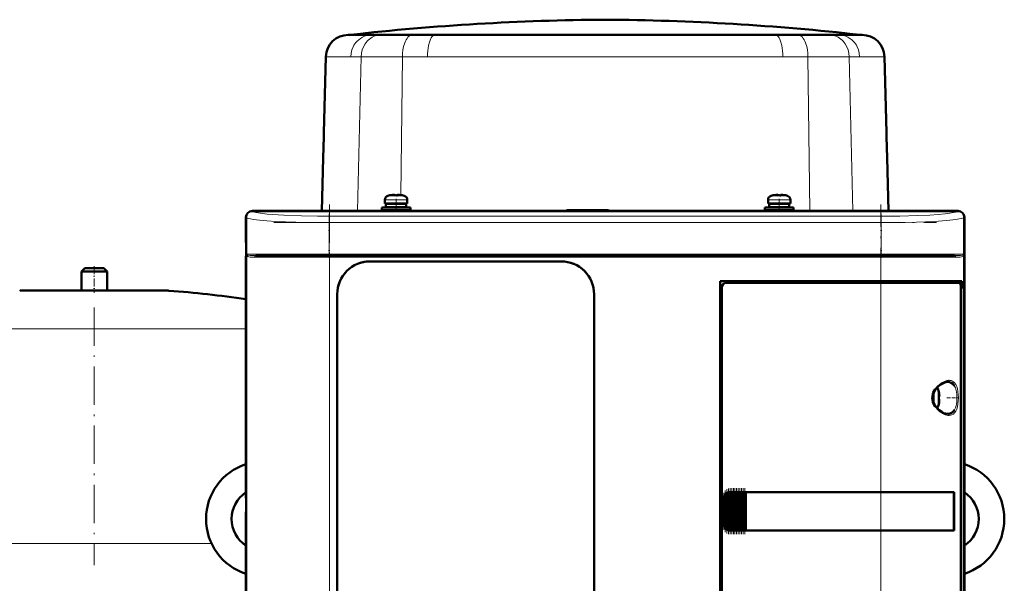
# Model space of a CAD drawing. Extents: x -1358 to 1757, y -1506 to 612.
# Tile 64 of 86: x 113 to 422, y 384 to 560. Entities that reach past the tile are written whole.
import ezdxf

# ---------------------------------------------------------------- set-up
doc = ezdxf.new("R2010")
doc.units = 0
doc.linetypes.add('DASHDOT', pattern=[18.5, 12, -3, 0.5, -3])

msp = doc.modelspace()

# ---------------------------------------------------------------- linework, layer by layer
at = {"color": 7, "lineweight": 50}
for p, q in [((216.87, 555.16), (216.32, 555.16)), ((216.83, 555.16), (216.78, 555.16)), ((296.78, 555.16), (216.83, 555.16)), ((223.71, 555.16), (216.87, 555.16)), ((226.63, 555.16), (223.71, 555.16)), ((228.78, 555.16), (226.63, 555.16)), ((230.55, 555.16), (228.78, 555.16)), ((230.57, 555.16), (230.55, 555.16)), ((236.42, 555.16), (230.57, 555.16)), ((243.45, 555.16), (236.42, 555.16)), ((264.21, 555.16), (243.45, 555.16)), ((268.46, 555.16), (264.21, 555.16)), ((296.78, 555.16), (268.46, 555.16)), ((335.11, 555.16), (296.78, 555.16)), ((312.54, 555.16), (296.78, 555.16)), ((350.12, 555.16), (312.54, 555.16)), ((376.73, 555.16), (335.11, 555.16)), ((357.15, 555.16), (350.12, 555.16)), ((360.83, 555.16), (357.15, 555.16)), ((363.01, 555.16), (360.83, 555.16)), ((363.03, 555.16), (363.01, 555.16)), ((366.93, 555.16), (363.03, 555.16)), ((369.86, 555.16), (366.93, 555.16)), ((374.82, 555.16), (369.86, 555.16)), ((375.44, 555.16), (374.82, 555.16)), ((377.24, 555.16), (375.44, 555.16)), ((376.73, 555.16), (376.78, 555.16)), ((208.7, 524.58), (209.32, 548.34)), ((384.86, 524.58), (384.24, 548.34)), ((208.67, 523.27), (208.7, 524.58)), ((384.9, 523.27), (384.86, 524.58)), ((208.5, 516.68), (208.67, 523.27)), ((385.07, 516.68), (384.9, 523.27)), ((208.06, 500.08), (208.5, 516.68)), ((385.5, 500.08), (385.07, 516.68)), ((227.79, 503.56), (227.79, 502.43)), ((229.37, 504.96), (229.36, 504.97)), ((230.79, 504.96), (230.79, 505.11)), ((231.79, 504.96), (231.79, 505.11)), ((233.22, 504.97), (233.21, 504.96)), ((234.79, 503.56), (234.79, 502.43)), ((347.79, 503.56), (347.79, 502.43)), ((349.37, 504.96), (349.36, 504.97)), ((350.79, 504.96), (350.79, 505.11)), ((351.79, 504.96), (351.79, 505.11)), ((353.22, 504.97), (353.21, 504.96)), ((354.79, 503.56), (354.79, 502.43)), ((186.29, 500.08), (194.14, 500.08)), ((407.27, 500.05), (186.31, 500.05)), ((194.14, 500.08), (194.15, 500.05)), ((194.14, 500.07), (198.44, 500.07)), ((198.44, 500.08), (296.14, 500.08)), ((198.44, 500.05), (198.44, 500.08)), ((226.79, 501.13), (231.29, 501.13)), ((226.79, 501.13), (226.79, 500.33)), ((226.79, 500.33), (231.29, 500.33)), ((231.29, 502.43), (227.79, 502.43)), ((228.14, 502.33), (231.29, 502.33)), ((228.14, 501.23), (228.14, 502.33)), ((228.14, 501.23), (231.29, 501.23)), ((229.29, 502.33), (229.29, 502.43)), ((229.29, 501.13), (229.29, 501.23)), ((229.29, 500.08), (229.29, 500.33)), ((231.29, 502.43), (234.79, 502.43)), ((234.44, 502.33), (231.29, 502.33)), ((234.44, 501.23), (231.29, 501.23)), ((231.29, 501.13), (235.79, 501.13)), ((231.29, 500.33), (235.79, 500.33)), ((233.29, 502.43), (233.29, 502.33)), ((233.29, 501.23), (233.29, 501.13)), ((233.29, 500.33), (233.29, 500.08)), ((234.44, 502.33), (234.44, 501.23)), ((235.79, 501.13), (235.79, 500.33)), ((284.79, 500.33), (284.54, 500.08)), ((297.79, 500.33), (284.79, 500.33)), ((296.14, 500.08), (296.15, 500.05)), ((296.14, 500.07), (300.44, 500.07)), ((297.79, 500.33), (298.05, 500.07)), ((300.44, 500.08), (395.14, 500.08)), ((300.44, 500.05), (300.44, 500.08)), ((346.79, 501.13), (351.29, 501.13)), ((346.79, 501.13), (346.79, 500.33)), ((346.79, 500.33), (351.29, 500.33)), ((351.29, 502.43), (347.79, 502.43)), ((348.14, 502.33), (351.29, 502.33)), ((348.14, 501.23), (348.14, 502.33)), ((348.14, 501.23), (351.29, 501.23)), ((349.29, 502.33), (349.29, 502.43)), ((349.29, 501.13), (349.29, 501.23)), ((349.29, 500.08), (349.29, 500.33)), ((351.29, 502.43), (354.79, 502.43)), ((354.44, 502.33), (351.29, 502.33)), ((354.44, 501.23), (351.29, 501.23)), ((355.79, 501.13), (351.29, 501.13)), ((355.79, 500.33), (351.29, 500.33)), ((353.29, 502.43), (353.29, 502.33)), ((353.29, 501.23), (353.29, 501.13)), ((353.29, 500.33), (353.29, 500.08)), ((354.44, 502.33), (354.44, 501.23)), ((355.79, 501.13), (355.79, 500.33)), ((395.14, 500.08), (395.15, 500.05)), ((395.14, 500.07), (399.44, 500.07)), ((399.44, 500.08), (407.29, 500.08)), ((399.44, 500.05), (399.44, 500.08)), ((184.29, 490.23), (184.29, 498.08)), ((184.32, 498.05), (184.32, 314.1)), ((409.26, 314.1), (409.26, 498.05)), ((409.29, 498.08), (409.29, 490.23)), ((184.32, 490.22), (184.29, 490.23)), ((184.3, 485.93), (184.3, 490.23)), ((409.29, 490.23), (409.26, 490.22)), ((409.29, 490.23), (409.29, 485.93)), ((184.29, 410.23), (184.29, 485.93)), ((184.29, 485.93), (184.32, 485.93)), ((187.38, 486.08), (210.49, 486.08)), ((210.49, 486.08), (383.09, 486.08)), ((223.09, 484.28), (283.09, 484.28)), ((223.09, 484.28), (283.09, 484.28)), ((383.09, 486.08), (406.21, 486.08)), ((409.26, 485.93), (409.29, 485.93)), ((409.29, 485.93), (409.29, 412.23)), ((133.79, 482.13), (132.79, 481.13)), ((132.79, 481.13), (140.79, 481.13)), ((132.79, 481.13), (132.79, 475.13)), ((133.79, 482.13), (139.79, 482.13)), ((140.79, 481.13), (139.79, 482.13)), ((140.79, 475.13), (140.79, 481.13)), ((332.79, 334.08), (332.79, 478.08)), ((332.79, 478.08), (383.09, 478.08)), ((408.5, 478.08), (383.09, 478.08)), ((408.19, 478.08), (408.19, 477.58)), ((408.5, 475.78), (408.5, 478.08)), ((113.79, 475.13), (136.79, 475.13)), ((132.79, 475.13), (113.79, 475.13)), ((136.79, 475.13), (159.79, 475.13)), ((159.79, 475.13), (140.79, 475.13)), ((333.29, 476.08), (333.29, 336.07)), ((383.09, 477.58), (334.79, 477.58)), ((383.09, 477.58), (407.84, 477.58)), ((408.19, 477.58), (407.85, 477.58)), ((408.13, 335.54), (408.13, 476.61)), ((408.13, 475.78), (408.5, 475.78)), ((408.13, 475.74), (408.26, 475.74)), ((408.5, 475.78), (408.26, 475.74)), ((408.26, 475.74), (408.26, 336.41)), ((212.89, 338.08), (212.89, 474.08)), ((293.29, 474.08), (293.29, 338.08)), ((293.29, 474.08), (293.29, 338.08)), ((401.26, 443.5), (401.27, 443.51)), ((401.41, 442.08), (401.26, 442.08)), ((401.41, 441.08), (401.26, 441.08)), ((401.27, 439.65), (401.26, 439.65)), ((184.32, 410.22), (184.29, 410.23)), ((184.3, 405.93), (184.3, 410.23)), ((334.16, 400.98), (334.16, 411.17)), ((334.3, 411.34), (334.46, 411.5)), ((334.67, 400.45), (334.67, 411.7)), ((334.81, 411.78), (334.97, 411.87)), ((335.18, 400.19), (335.18, 411.97)), ((335.32, 412), (335.48, 412.04)), ((335.69, 412.07), (335.83, 412.08)), ((335.69, 400.08), (335.69, 412.07)), ((335.86, 412.08), (335.8, 412.08)), ((335.86, 412.08), (335.83, 412.08)), ((335.86, 412.08), (335.99, 412.08)), ((336.2, 412.08), (335.99, 412.08)), ((336.2, 400.08), (336.2, 412.08)), ((336.34, 412.08), (336.2, 412.08)), ((336.34, 412.08), (336.42, 412.08)), ((336.42, 412.08), (336.5, 412.08)), ((336.71, 412.08), (336.5, 412.08)), ((336.71, 400.08), (336.71, 412.08)), ((336.85, 412.08), (336.71, 412.08)), ((336.85, 412.08), (336.93, 412.08)), ((336.93, 412.08), (337.01, 412.08)), ((337.22, 412.08), (337.01, 412.08)), ((337.22, 400.08), (337.22, 412.08)), ((337.36, 412.08), (337.22, 412.08)), ((337.36, 412.08), (337.44, 412.08)), ((337.44, 412.08), (337.52, 412.08)), ((337.73, 412.08), (337.52, 412.08)), ((337.73, 400.08), (337.73, 412.08)), ((337.87, 412.08), (337.73, 412.08)), ((337.87, 412.08), (337.95, 412.08)), ((337.95, 412.08), (338.03, 412.08)), ((338.24, 412.08), (338.03, 412.08)), ((338.24, 400.08), (338.24, 412.08)), ((338.38, 412.08), (338.24, 412.08)), ((338.38, 412.08), (338.46, 412.08)), ((338.46, 412.08), (338.54, 412.08)), ((338.75, 412.08), (338.54, 412.08)), ((338.75, 400.08), (338.75, 412.08)), ((338.89, 412.08), (338.75, 412.08)), ((338.89, 412.08), (338.97, 412.08)), ((338.97, 412.08), (339.05, 412.08)), ((339.26, 412.08), (339.05, 412.08)), ((339.26, 400.08), (339.26, 412.08)), ((339.4, 412.08), (339.26, 412.08)), ((339.4, 412.08), (339.48, 412.08)), ((339.48, 412.08), (339.56, 412.08)), ((339.77, 412.08), (339.56, 412.08)), ((339.77, 400.08), (339.77, 412.08)), ((339.91, 412.08), (339.77, 412.08)), ((339.91, 412.08), (339.99, 412.08)), ((339.99, 412.08), (340.07, 412.08)), ((340.28, 412.08), (340.07, 412.08)), ((340.28, 400.08), (340.28, 412.08)), ((340.42, 412.08), (340.28, 412.08)), ((340.42, 412.08), (340.49, 412.08)), ((340.49, 412.08), (340.58, 412.08)), ((340.75, 412.08), (340.58, 412.08)), ((340.75, 412.08), (340.75, 400.08)), ((340.79, 412.08), (340.75, 412.08)), ((340.79, 412.08), (383.09, 412.08)), ((340.82, 412.05), (340.79, 412.08)), ((340.82, 412.05), (383.09, 412.05)), ((340.82, 400.1), (340.82, 412.05)), ((340.82, 412.05), (383.09, 412.05)), ((406.08, 412.08), (383.09, 412.08)), ((385.06, 412.05), (383.09, 412.05)), ((385.03, 412.05), (383.09, 412.05)), ((389.46, 412.05), (385.03, 412.05)), ((392.15, 412.05), (389.46, 412.05)), ((399.74, 412.04), (392.81, 412.05)), ((406.08, 412.08), (405.76, 412.02)), ((406.01, 400.13), (406.01, 412.02)), ((406.08, 412.08), (406.08, 400.08)), ((409.29, 412.23), (409.26, 412.22)), ((409.29, 412.23), (409.29, 407.93)), ((333.79, 402.08), (333.79, 410.08)), ((409.26, 407.93), (409.29, 407.93)), ((409.29, 407.93), (409.29, 326.23)), ((184.29, 326.23), (184.29, 405.93)), ((184.29, 405.93), (184.32, 405.93)), ((334.46, 400.65), (334.3, 400.81)), ((334.97, 400.29), (334.81, 400.37)), ((335.48, 400.11), (335.32, 400.15)), ((335.83, 400.08), (335.69, 400.08)), ((335.86, 400.08), (335.8, 400.08)), ((335.83, 400.08), (335.86, 400.08)), ((335.86, 400.08), (335.99, 400.08)), ((336.2, 400.08), (335.99, 400.08)), ((336.34, 400.08), (336.2, 400.08)), ((336.34, 400.08), (336.42, 400.08)), ((336.42, 400.08), (336.5, 400.08)), ((336.71, 400.08), (336.5, 400.08)), ((336.85, 400.08), (336.71, 400.08)), ((336.85, 400.08), (336.93, 400.08)), ((336.93, 400.08), (337.01, 400.08)), ((337.22, 400.08), (337.01, 400.08)), ((337.36, 400.08), (337.22, 400.08)), ((337.36, 400.08), (337.44, 400.08)), ((337.44, 400.08), (337.52, 400.08)), ((337.73, 400.08), (337.52, 400.08)), ((337.87, 400.08), (337.73, 400.08)), ((337.87, 400.08), (337.95, 400.08)), ((337.95, 400.08), (338.03, 400.08)), ((338.24, 400.08), (338.03, 400.08)), ((338.38, 400.08), (338.24, 400.08)), ((338.38, 400.08), (338.46, 400.08)), ((338.46, 400.08), (338.54, 400.08)), ((338.75, 400.08), (338.54, 400.08)), ((338.89, 400.08), (338.75, 400.08)), ((338.89, 400.08), (338.97, 400.08)), ((338.97, 400.08), (339.05, 400.08)), ((339.26, 400.08), (339.05, 400.08)), ((339.4, 400.08), (339.26, 400.08)), ((339.4, 400.08), (339.48, 400.08)), ((339.48, 400.08), (339.56, 400.08)), ((339.77, 400.08), (339.56, 400.08)), ((339.91, 400.08), (339.77, 400.08)), ((339.91, 400.08), (339.99, 400.08)), ((339.99, 400.08), (340.07, 400.08)), ((340.28, 400.08), (340.07, 400.08)), ((340.42, 400.08), (340.28, 400.08)), ((340.42, 400.08), (340.49, 400.08)), ((340.49, 400.08), (340.58, 400.08)), ((340.75, 400.08), (340.58, 400.08)), ((340.75, 400.08), (340.79, 400.08)), ((340.79, 400.08), (340.82, 400.1)), ((383.09, 400.08), (340.79, 400.08)), ((340.82, 400.1), (383.09, 400.1)), ((383.09, 400.1), (385.06, 400.1)), ((406.08, 400.08), (383.09, 400.08)), ((385.03, 400.1), (388.82, 400.1)), ((389.46, 400.1), (392.15, 400.1)), ((392.15, 400.1), (392.32, 400.1)), ((406.08, 400.08), (405.76, 400.13))]:
    msp.add_line(p, q, dxfattribs=at)
at = {"color": 7, "linetype": 'DASHDOT', "lineweight": 18, "ltscale": 0.000109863}
msp.add_line((296.78, 555.16), (296.78, 555.16), dxfattribs=at)
at = {"color": 7, "lineweight": 18}
for p, q in [((209.88, 548.34), (209.32, 548.34)), ((217.1, 548.34), (209.88, 548.34)), ((220.37, 548.34), (217.1, 548.34)), ((219.24, 500.08), (220.37, 548.34)), ((225.6, 548.34), (220.37, 548.34)), ((225.66, 548.34), (225.6, 548.34)), ((233.28, 548.34), (225.66, 548.34)), ((233.28, 548.34), (232.77, 505.04)), ((241.15, 548.34), (233.28, 548.34)), ((296.78, 548.34), (241.15, 548.34)), ((313.03, 548.34), (296.78, 548.34)), ((352.42, 548.34), (313.03, 548.34)), ((360.28, 548.34), (352.42, 548.34)), ((367.96, 548.34), (360.28, 548.34)), ((360.28, 548.34), (360.85, 500.08)), ((368.01, 548.34), (367.96, 548.34)), ((373.19, 548.34), (368.01, 548.34)), ((376.47, 548.34), (373.19, 548.34)), ((373.19, 548.34), (374.32, 500.08)), ((384.24, 548.34), (376.47, 548.34)), ((227.79, 503.56), (231.26, 503.56)), ((228.72, 504.8), (231.27, 504.8)), ((231.26, 503.56), (231.29, 503.56)), ((231.27, 504.8), (231.29, 504.8)), ((231.29, 504.8), (233.86, 504.8)), ((231.29, 503.56), (234.79, 503.56)), ((347.79, 503.56), (351.26, 503.56)), ((348.72, 504.8), (351.27, 504.8)), ((351.26, 503.56), (351.29, 503.56)), ((351.27, 504.8), (351.29, 504.8)), ((351.29, 504.8), (353.86, 504.8)), ((351.29, 503.56), (354.79, 503.56)), ((186.31, 500.05), (186.38, 499.98)), ((407.2, 499.98), (407.27, 500.05)), ((184.38, 497.99), (184.32, 498.05)), ((184.38, 486.58), (184.38, 497.99)), ((210.32, 498.42), (383.26, 498.42)), ((210.32, 498.42), (210.32, 496.43)), ((383.26, 498.42), (383.26, 496.43)), ((409.26, 498.05), (409.2, 497.99)), ((409.2, 497.99), (409.2, 486.58)), ((210.32, 496.43), (210.32, 486.58)), ((383.26, 496.43), (210.32, 496.43)), ((383.26, 496.43), (383.26, 486.58)), ((210.32, 486.58), (184.38, 486.58)), ((184.56, 486.1), (184.56, 326.06)), ((186.92, 485.58), (210.49, 485.58)), ((210.32, 486.58), (383.26, 486.58)), ((210.32, 486.08), (210.32, 486.58)), ((210.49, 485.58), (210.49, 486.08)), ((383.09, 485.58), (210.49, 485.58)), ((210.49, 485.58), (210.49, 326.58)), ((383.09, 486.08), (383.09, 485.58)), ((383.09, 478.08), (383.09, 485.58)), ((383.09, 485.58), (406.66, 485.58)), ((400.98, 486.58), (383.26, 486.58)), ((383.26, 486.08), (383.26, 486.58)), ((409.2, 486.58), (400.98, 486.58)), ((409.02, 326.06), (409.02, 486.1)), ((383.09, 478.08), (383.09, 477.58)), ((136.79, 475.11), (113.43, 475.11)), ((160.16, 475.11), (136.79, 475.11)), ((383.09, 412.08), (383.09, 477.58)), ((136.79, 463.17), (89.29, 463.17)), ((184.29, 463.17), (136.79, 463.17)), ((401.11, 444.15), (401.11, 441.6)), ((404.06, 446.58), (404.1, 446.58)), ((406.15, 445.35), (406.19, 445.27)), ((399.86, 443.44), (399.86, 441.61)), ((399.86, 441.61), (399.86, 441.58)), ((399.86, 441.58), (399.86, 439.71)), ((401.11, 441.6), (401.11, 441.58)), ((401.11, 441.58), (401.11, 439.01)), ((406.19, 437.88), (406.15, 437.82)), ((404.11, 436.58), (404.06, 436.58)), ((334.01, 401.28), (334.01, 410.87)), ((334.3, 411.34), (334.3, 400.81)), ((334.46, 400.65), (334.46, 411.5)), ((334.81, 400.37), (334.81, 411.78)), ((334.97, 411.87), (334.97, 400.29)), ((335.32, 400.15), (335.32, 412)), ((335.48, 412.04), (335.48, 400.11)), ((335.83, 412.08), (335.83, 400.08)), ((335.99, 400.08), (335.99, 412.08)), ((336.34, 412.08), (336.34, 400.08)), ((336.5, 412.08), (336.5, 400.08)), ((336.85, 412.08), (336.85, 400.08)), ((337.01, 412.08), (337.01, 400.08)), ((337.36, 412.08), (337.36, 400.08)), ((337.52, 412.08), (337.52, 400.08)), ((337.87, 412.08), (337.87, 400.08)), ((338.03, 400.08), (338.03, 412.08)), ((338.38, 412.08), (338.38, 400.08)), ((338.54, 412.08), (338.54, 400.08)), ((338.89, 412.08), (338.89, 400.08)), ((339.05, 412.08), (339.05, 400.08)), ((339.4, 412.08), (339.4, 400.08)), ((339.56, 400.08), (339.56, 412.08)), ((339.91, 412.08), (339.91, 400.08)), ((340.07, 412.08), (340.07, 400.08)), ((340.42, 400.08), (340.42, 412.08)), ((340.58, 412.08), (340.58, 400.08)), ((383.09, 412.05), (383.09, 412.08)), ((383.09, 412.05), (383.09, 400.1)), ((333.84, 410.08), (333.79, 410.08)), ((333.84, 410.08), (333.84, 402.08)), ((333.84, 402.08), (333.79, 402.08)), ((383.09, 400.08), (383.09, 400.1)), ((383.09, 334.58), (383.09, 400.08)), ((136.79, 395.97), (100.05, 395.97)), ((173.52, 395.97), (136.79, 395.97)), ((184.29, 395.97), (183.41, 395.97))]:
    msp.add_line(p, q, dxfattribs=at)
at = {"color": 7, "linetype": 'DASHDOT', "lineweight": 18, "ltscale": 0.000782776}
for p, q in [((230.29, 505.1), (230.29, 505.14)), ((350.29, 505.1), (350.29, 505.14))]:
    msp.add_line(p, q, dxfattribs=at)
at = {"color": 7, "linetype": 'DASHDOT', "lineweight": 18, "ltscale": 0.104372}
for p, q in [((231.29, 503.9), (231.29, 499.73)), ((351.29, 503.9), (351.29, 499.73))]:
    msp.add_line(p, q, dxfattribs=at)
at = {"color": 7, "linetype": 'DASHDOT', "lineweight": 18, "ltscale": 0.000926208}
for p, q in [((232.29, 505.1), (232.29, 505.14)), ((352.29, 505.1), (352.29, 505.14))]:
    msp.add_line(p, q, dxfattribs=at)
at = {"color": 7, "linetype": 'DASHDOT', "lineweight": 18}
for p, q in [((210.49, 502.1), (210.49, 310.05)), ((383.09, 310.05), (383.09, 502.1)), ((193.03, 496.43), (400.56, 496.43)), ((400.56, 486.58), (193.02, 486.58)), ((193.23, 485.58), (400.35, 485.58)), ((136.79, 469.89), (136.79, 389.25))]:
    msp.add_line(p, q, dxfattribs=at)
at = {"color": 7, "linetype": 'DASHDOT', "lineweight": 18, "ltscale": 0.342406}
for p, q in [((210.32, 499.13), (210.32, 485.43)), ((383.26, 499.13), (383.26, 485.43))]:
    msp.add_line(p, q, dxfattribs=at)
at = {"color": 7, "linetype": 'DASHDOT', "lineweight": 18, "ltscale": 0.210416}
msp.add_line((136.79, 482.83), (136.79, 474.41), dxfattribs=at)
at = {"color": 7, "linetype": 'DASHDOT', "lineweight": 18, "ltscale": 0.000941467}
msp.add_line((401.41, 442.58), (401.45, 442.58), dxfattribs=at)
at = {"color": 7, "linetype": 'DASHDOT', "lineweight": 18, "ltscale": 0.08656}
msp.add_line((403.78, 441.58), (407.24, 441.58), dxfattribs=at)
at = {"color": 7, "linetype": 'DASHDOT', "lineweight": 18, "ltscale": 0.000793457}
msp.add_line((401.41, 440.58), (401.44, 440.58), dxfattribs=at)
at = {"color": 7, "linetype": 'DASHDOT', "lineweight": 18, "ltscale": 0.357764}
msp.add_line((335.4, 398.92), (335.4, 413.23), dxfattribs=at)
at = {"color": 7, "linetype": 'DASHDOT', "lineweight": 18, "ltscale": 0.360001}
for p, q in [((335.91, 398.88), (335.91, 413.28)), ((336.42, 398.88), (336.42, 413.28)), ((336.93, 398.88), (336.93, 413.28)), ((337.44, 398.88), (337.44, 413.28)), ((337.96, 398.88), (337.96, 413.28)), ((338.47, 398.88), (338.47, 413.28)), ((338.98, 398.88), (338.98, 413.28)), ((339.49, 398.88), (339.49, 413.28)), ((340, 398.88), (340, 413.28)), ((340.5, 398.88), (340.5, 413.28))]:
    msp.add_line(p, q, dxfattribs=at)
at = {"color": 7, "linetype": 'DASHDOT', "lineweight": 18, "ltscale": 0.287631}
msp.add_line((333.94, 400.32), (333.94, 411.83), dxfattribs=at)
at = {"color": 7, "linetype": 'DASHDOT', "lineweight": 18, "ltscale": 0.325662}
msp.add_line((334.38, 399.56), (334.38, 412.59), dxfattribs=at)
at = {"color": 7, "linetype": 'DASHDOT', "lineweight": 18, "ltscale": 0.347391}
msp.add_line((334.89, 399.13), (334.89, 413.02), dxfattribs=at)
at = {"color": 7, "lineweight": 18}
for points in [[(223.71, 555.16), (222.94, 555.11), (222.18, 554.97), (221.45, 554.74), (220.74, 554.42), (220.15, 554.06), (219.59, 553.64), (219.08, 553.16), (218.73, 552.76), (218.41, 552.35), (218.12, 551.9), (217.86, 551.43), (217.46, 550.45), (217.2, 549.41), (217.1, 548.34)], [(226.63, 555.16), (225.9, 555.11), (225.19, 554.97), (224.49, 554.74), (223.83, 554.42), (223.4, 554.16), (223, 553.86), (222.61, 553.52), (222.25, 553.15), (221.61, 552.34), (221.1, 551.44), (220.72, 550.45), (220.47, 549.41), (220.37, 548.34)], [(236.42, 555.16), (236.17, 555.14), (235.93, 555.07), (235.69, 554.97), (235.46, 554.82), (235.02, 554.43), (234.74, 554.07), (234.48, 553.66), (234.23, 553.17), (234.01, 552.63), (233.67, 551.51), (233.46, 550.49), (233.34, 549.42), (233.28, 548.34)], [(243.45, 555.16), (243.13, 555.09), (242.82, 554.89), (242.53, 554.58), (242.31, 554.24), (242.1, 553.84), (241.75, 552.9), (241.49, 551.83), (241.35, 551.02), (241.24, 550.17), (241.17, 549.26), (241.15, 548.34)], [(350.12, 555.16), (350.44, 555.09), (350.75, 554.89), (351.04, 554.58), (351.26, 554.24), (351.46, 553.84), (351.81, 552.9), (352.08, 551.83), (352.22, 551.02), (352.32, 550.17), (352.39, 549.26), (352.42, 548.34)], [(357.15, 555.16), (357.4, 555.14), (357.64, 555.07), (357.88, 554.97), (358.11, 554.82), (358.55, 554.43), (358.83, 554.07), (359.09, 553.66), (359.34, 553.17), (359.56, 552.63), (359.9, 551.51), (360.1, 550.49), (360.23, 549.42), (360.28, 548.34)], [(366.93, 555.16), (367.66, 555.11), (368.38, 554.97), (369.07, 554.74), (369.74, 554.42), (370.16, 554.16), (370.57, 553.86), (370.96, 553.52), (371.32, 553.15), (371.95, 552.34), (372.46, 551.44), (372.85, 550.45), (373.09, 549.41), (373.19, 548.34)], [(369.86, 555.16), (370.63, 555.11), (371.38, 554.97), (372.12, 554.74), (372.82, 554.42), (373.42, 554.06), (373.98, 553.64), (374.49, 553.16), (374.84, 552.76), (375.16, 552.35), (375.45, 551.9), (375.7, 551.43), (376.11, 550.45), (376.36, 549.41), (376.47, 548.34)], [(210.32, 498.42), (206.66, 498.44), (201.66, 498.54), (196.2, 498.75), (192.56, 498.97), (190.92, 499.11), (188.87, 499.35), (188.15, 499.46), (187.33, 499.62), (186.91, 499.73), (186.52, 499.89), (186.38, 499.98)], [(383.26, 498.42), (389.04, 498.47), (394.55, 498.62), (398.49, 498.8), (401.09, 498.98), (403.27, 499.18), (404.77, 499.36), (405.91, 499.55), (406.58, 499.71), (407.02, 499.87), (407.2, 499.98)], [(210.32, 496.43), (203.29, 496.49), (199.9, 496.57), (196.64, 496.68), (193.6, 496.82), (190.83, 497), (188.56, 497.19), (186.7, 497.41), (185.72, 497.56), (184.99, 497.73), (184.51, 497.9), (184.38, 497.99)], [(409.2, 497.99), (409.02, 497.88), (408.72, 497.77), (408.3, 497.66), (407.16, 497.45), (405.64, 497.25), (403.78, 497.08), (399.78, 496.81), (394.29, 496.59), (390.71, 496.5), (383.26, 496.43)], [(187.38, 486.08), (186.37, 486.09), (185.57, 486.13), (184.96, 486.21), (184.74, 486.27), (184.62, 486.34)], [(185.17, 485.7), (184.86, 485.8), (184.74, 485.87)], [(186.92, 485.58), (186.02, 485.6), (185.64, 485.63), (185.17, 485.7)], [(408.96, 486.34), (408.68, 486.22), (408.06, 486.13), (407.43, 486.1), (406.21, 486.08)], [(408.41, 485.7), (407.94, 485.63), (407.56, 485.6), (406.66, 485.58)], [(408.85, 485.87), (408.73, 485.8), (408.41, 485.7)], [(400.13, 444.34), (400.57, 444.91), (401.08, 445.45), (401.36, 445.7), (402.14, 446.28), (402.48, 446.48), (403.03, 446.75)], [(404.48, 447.08), (404.8, 447.06), (405.11, 446.99), (405.51, 446.84), (405.88, 446.6), (406.22, 446.27), (406.57, 445.78)], [(406.19, 445.27), (406.45, 444.72), (406.7, 443.89), (406.78, 443.51), (406.9, 442.59), (406.95, 441.58)], [(406.57, 445.78), (406.87, 445.14), (407.1, 444.39), (407.27, 443.53), (407.38, 442.58), (407.41, 441.62), (407.38, 440.63), (407.28, 439.68), (407.11, 438.8), (406.87, 438.02), (406.57, 437.37)], [(406.95, 441.58), (406.88, 440.36), (406.77, 439.59), (406.69, 439.22), (406.47, 438.48), (406.19, 437.88)], [(406.57, 437.37), (406.23, 436.89), (405.84, 436.52), (405.4, 436.26), (404.95, 436.12), (404.48, 436.08)]]:
    msp.add_lwpolyline(points, dxfattribs=at)
at = {"color": 7, "lineweight": 50}
for points in [[(230.79, 505.11), (230.79, 505.11), (230.79, 505.11), (230.78, 505.12), (230.76, 505.12), (230.71, 505.13), (230.57, 505.13), (230.29, 505.11)], [(230.79, 505.11), (230.79, 505.11), (230.79, 505.11), (230.78, 505.12), (230.74, 505.13)], [(231.79, 505.11), (231.79, 505.11), (231.79, 505.11), (231.8, 505.12), (231.82, 505.12), (231.88, 505.13), (232.29, 505.11)], [(350.79, 505.11), (350.79, 505.11), (350.79, 505.11), (350.78, 505.12), (350.76, 505.12), (350.71, 505.13), (350.57, 505.13), (350.29, 505.11)], [(350.79, 505.11), (350.79, 505.11), (350.79, 505.11), (350.78, 505.12), (350.74, 505.13)], [(351.79, 505.11), (351.79, 505.11), (351.79, 505.11), (351.8, 505.12), (351.82, 505.12), (351.88, 505.13), (352.29, 505.11)], [(408.13, 476.61), (408.1, 477.05), (408.01, 477.4), (407.93, 477.54), (407.88, 477.57), (407.84, 477.58)], [(400.13, 438.81), (399.71, 439.52), (399.42, 440.26), (399.25, 441.02), (399.22, 441.59), (399.25, 442.15), (399.37, 442.72), (399.55, 443.27), (399.81, 443.82), (400.13, 444.34)], [(400.39, 438.85), (399.94, 439.55), (399.65, 440.22), (399.46, 440.96), (399.41, 441.7), (399.5, 442.43), (399.75, 443.2), (400.16, 443.96), (400.39, 444.3)], [(400.39, 444.3), (400.99, 444.99), (401.73, 445.64), (402.49, 446.12), (403.19, 446.42), (403.77, 446.56), (404.06, 446.58)], [(404.1, 446.58), (404.66, 446.51), (405.18, 446.31), (405.64, 445.98), (405.91, 445.69), (406.15, 445.35)], [(401.41, 442.58), (401.44, 442.25), (401.43, 442.13), (401.42, 442.09), (401.42, 442.08), (401.42, 442.08), (401.42, 442.08), (401.41, 442.08)], [(401.43, 442.29), (401.43, 442.11), (401.42, 442.09), (401.42, 442.08), (401.42, 442.08), (401.42, 442.08), (401.41, 442.08)], [(401.43, 440.86), (401.43, 441.01), (401.43, 441.06), (401.42, 441.07), (401.42, 441.07), (401.41, 441.08), (401.41, 441.08)], [(401.41, 440.58), (401.43, 440.77), (401.43, 441.01), (401.42, 441.06), (401.42, 441.07), (401.42, 441.08), (401.41, 441.08), (401.41, 441.08)], [(404.06, 436.58), (403.51, 436.64), (402.88, 436.84), (402.18, 437.21), (401.43, 437.75), (400.72, 438.45), (400.39, 438.85)], [(406.15, 437.82), (405.83, 437.37), (405.46, 437.02), (405.04, 436.78), (404.71, 436.66), (404.11, 436.58)], [(406.01, 412.02), (395.32, 412.05), (385.06, 412.05)], [(385.06, 400.1), (403.42, 400.12), (406.01, 400.13)]]:
    msp.add_lwpolyline(points, dxfattribs=at)
for centre, radius, start, end in [((301.58, -195.49), 755.42, 90.36381, 96.44138), ((291.99, -195.49), 755.42, 83.55862, 89.63619), ((216.32, 548.16), 7, 89.9987, 178.5013), ((377.24, 548.16), 7, 1.4987, 90.0013), ((229.09, 503.56), 1.3, 106.6015, 180), ((231.29, 496.18), 9, 102.3778, 106.6015), ((231.29, 496.18), 8.99, 96.3897, 102.3492), ((231.29, 496.18), 8.99, 96.3893, 102.3497), ((230.73, 501.33), 3.8, 92.2845, 96.5812), ((231.29, 495.07), 9.9, 89.9998, 92.8943), ((231.29, 495.07), 9.9, 89.9998, 92.8943), ((231.29, 495.06), 9.9, 87.106, 89.9999), ((231.29, 495.06), 9.9, 87.106, 89.9999), ((231.83, 501.09), 4.04, 83.5188, 86.8258), ((231.29, 496.18), 8.99, 77.6503, 83.6107), ((231.29, 496.18), 8.99, 77.6503, 83.6107), ((231.29, 496.18), 9, 73.3984, 77.6222), ((233.49, 503.56), 1.3, 0, 73.3984), ((349.09, 503.56), 1.3, 106.6015, 180), ((351.29, 496.18), 9, 102.3778, 106.6015), ((351.29, 496.18), 8.99, 96.3897, 102.3492), ((351.29, 496.18), 8.99, 96.3893, 102.3497), ((350.73, 501.33), 3.8, 92.2845, 96.5812), ((351.29, 495.07), 9.9, 89.9998, 92.8943), ((351.29, 495.07), 9.9, 89.9998, 92.8943), ((351.29, 495.06), 9.9, 87.106, 89.9999), ((351.29, 495.06), 9.9, 87.106, 89.9999), ((351.83, 501.09), 4.04, 83.5188, 86.8258), ((351.29, 496.18), 8.99, 77.6503, 83.6107), ((351.29, 496.18), 8.99, 77.6503, 83.6107), ((351.29, 496.18), 9, 73.3984, 77.6222), ((353.49, 503.56), 1.3, 0, 73.3984), ((407.29, 498.08), 2, 0.0019, 89.9981), ((223.09, 474.08), 10.2, 89.9994, 180.0006), ((223.09, 474.08), 10.2, 89.9964, 110.6188), ((283.09, 474.08), 10.2, 359.9994, 90.0006), ((283.09, 474.07), 10.2, 68.5862, 90.0017), ((223.1, 474.07), 10.21, 127.3888, 142.5021), ((283.08, 474.07), 10.21, 37.3869, 52.5006), ((283.41, 474.39), 9.75, 45.271, 47.7995), ((283.4, 474.39), 9.76, 42.0196, 44.7187), ((113.79, 470.13), 5, 90, 94.1872), ((159.79, 470.13), 5, 85.8128, 90), ((136.79, 155.93), 320.04, 81.464, 85.8125), ((223.1, 474.07), 10.21, 158.5914, 179.9845), ((223.09, 474.08), 10.2, 158.5851, 180.0015), ((283.09, 474.08), 10.2, 359.9966, 20.6205), ((406.58, 484.34), 6.95, 281.3026, 283.4013), ((399.86, 443.78), 1.3, 16.6015, 47.3449), ((392.48, 441.58), 9, 12.3778, 16.6016), ((392.48, 441.58), 8.99, 6.3893, 12.3497), ((392.48, 441.58), 8.99, 6.3893, 12.3497), ((391.37, 441.58), 9.9, 357.106, 2.8938), ((391.37, 441.58), 9.9, 357.1058, 2.8956), ((399.86, 439.38), 1.3, 312.6467, 343.3985), ((392.48, 441.58), 9, 343.3984, 347.6222), ((392.48, 441.58), 8.99, 347.6508, 353.6103), ((392.48, 441.58), 8.99, 347.6503, 353.6107), ((189.78, 403.68), 18, 107.7639, 252.2361), ((403.78, 403.68), 18, 287.8193, 72.1807), ((189.78, 403.68), 10, 123.3094, 236.6898), ((335.95, 410.03), 2.11, 167.8165, 178.6973), ((336.23, 409.96), 2.4, 157.7792, 167.7124), ((335.93, 410.11), 2.06, 148.9704, 158.2673), ((335.79, 409.95), 2.04, 136.9534, 143.1617), ((335.83, 410.21), 1.89, 127.9225, 136.7729), ((335.92, 409.71), 2.35, 118.0492, 122.0459), ((335.81, 410.31), 1.77, 110.7187, 118.3943), ((335.92, 409.53), 2.55, 103.6061, 106.9099), ((335.83, 410.36), 1.71, 94.6829, 101.9834), ((403.78, 403.68), 10, 303.4238, 56.6121), ((335.93, 402.12), 2.09, 181.2163, 192.2146), ((336.31, 402.22), 2.48, 192.5872, 202.1762), ((335.93, 402.05), 2.06, 201.7327, 211.0296), ((335.79, 402.21), 2.04, 216.8383, 223.0466), ((335.83, 401.94), 1.89, 223.2271, 232.0775), ((335.92, 402.44), 2.35, 237.9541, 241.9508), ((335.81, 401.85), 1.77, 241.6057, 249.2813), ((335.92, 402.63), 2.55, 253.0901, 256.3939), ((335.83, 401.79), 1.71, 258.0166, 265.3171)]:
    msp.add_arc(centre, radius, start, end, dxfattribs=at)
at = {"color": 7, "lineweight": 18}
for centre, radius, start, end in [((185.27, 487.23), 1.1, 216.3282, 234.0516), ((198.79, 491.54), 15.24, 198.9989, 200.9203), ((185.05, 486.09), 0.492, 149.8643, 179.2151), ((185.04, 486.3), 0.523, 202.7294, 234.4166), ((187.45, 485.58), 0.528, 138.5071, 180.4704), ((187.38, 485.64), 0.433, 90.6331, 138.6703), ((406.2, 485.64), 0.433, 41.3408, 89.3623), ((406.13, 485.58), 0.527, 359.5047, 41.4709), ((408.54, 486.3), 0.523, 305.573, 337.2571), ((408.31, 487.23), 1.1, 305.9492, 323.6704), ((408.53, 486.09), 0.492, 0.8497, 30.1599), ((394.79, 491.54), 15.24, 339.0795, 341.0013), ((404.68, 442.94), 4.15, 98.6386, 113.4614), ((404.44, 444.6), 2.48, 89.2584, 98.9171), ((403.88, 447.08), 0.598, 344.1695, 0.0866), ((405.72, 442.63), 6.77, 214.3253, 230.1489), ((405.74, 442.52), 6.7, 229.3786, 239.5375), ((405.1, 441.33), 5.35, 239.0877, 247.246), ((404.68, 440.21), 4.15, 246.5349, 261.3679), ((404.44, 438.56), 2.48, 261.0814, 270.7341), ((403.88, 436.08), 0.598, 359.9243, 15.8332)]:
    msp.add_arc(centre, radius, start, end, dxfattribs=at)
at = {"color": 7, "lineweight": 50}
for centre, major_axis, ratio, start_param, end_param in [((186.29, 498.08), (-1.41, -1.41), 0.999973, 3.927005, 5.497773), ((186.32, 498.04), (1.42, -1.42), 0.995146, 2.358627, 3.924558), ((407.26, 498.04), (1.42, 1.42), 0.995146, 5.50022, 7.06615), ((334.79, 476.07), (1.06, -1.06), 0.997265, 2.357564, 3.925621), ((334.79, 476.07), (1.06, -1.06), 0.997265, 2.357564, 3.925621), ((335.8, 410.08), (-2.01, 0), 0.996195, 4.712389, 6.283185), ((335.8, 402.08), (2.01, 0), 0.996195, 3.141593, 4.712389)]:
    msp.add_ellipse(centre, major_axis=major_axis, ratio=ratio, start_param=start_param, end_param=end_param, dxfattribs=at)
at = {"color": 7, "lineweight": 18}
for centre, major_axis, ratio, start_param, end_param in [((186.38, 497.99), (-1.41, -1.41), 0.995146, 3.929424, 5.495354), ((407.2, 497.99), (1.41, -1.41), 0.995146, 0.787831, 2.353761), ((404.06, 447.08), (0, -0.5), 0.82263, 6.282749, 7.519795), ((404.06, 436.08), (0, -0.5), 0.822609, 1.904908, 3.141914)]:
    msp.add_ellipse(centre, major_axis=major_axis, ratio=ratio, start_param=start_param, end_param=end_param, dxfattribs=at)

doc.saveas('drawing.dxf')
